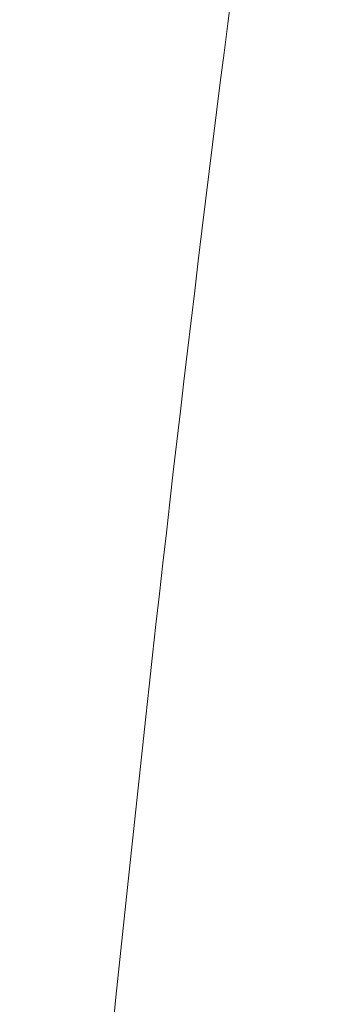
# Model space of a CAD drawing. Header units: inches. Extents: x -757 to 108, y -33 to 183.
# Tile 152 of 156: x -460.59963 to -460.59068, y 161.9033 to 161.93096. Entities that reach past the tile are written whole.
import ezdxf

# ---------------------------------------------------------------- set-up
doc = ezdxf.new("R2010")
doc.units = ezdxf.units.IN
doc.header["$MEASUREMENT"] = 0
doc.layers.add('M-EQPM', color=90, linetype='Continuous', lineweight=9)

# ---------------------------------------------------------------- blocks, each defined once
blk = doc.blocks.new('Roof Vent - Roof Vent-V12-Rear')
at = {"layer": 'M-EQPM'}
for points, knots in [([(-460.631473, 162.076421), (-460.625478, 162.076182), (-460.613382, 162.071924), (-460.595387, 162.054734), (-460.576963, 162.025115), (-460.559524, 161.985873), (-460.543964, 161.936896), (-460.530744, 161.88071), (-460.520925, 161.817971), (-460.514074, 161.745888), (-460.512691, 161.679607), (-460.514577, 161.622376), (-460.518673, 161.567201), (-460.527707, 161.498828), (-460.543766, 161.427782), (-460.563513, 161.368079), (-460.593825, 161.307774), (-460.616484, 161.289632), (-460.631473, 161.289019)], [0, 0, 0, 0, 0.055556, 0.111111, 0.166667, 0.222222, 0.277778, 0.333333, 0.388889, 0.444444, 0.513889, 0.548611, 0.583333, 0.652778, 0.722222, 0.791667, 0.861111, 1, 1, 1, 1]), ([(-460.576112, 161.98427), (-460.579321, 161.969573), (-460.585009, 161.936936), (-460.591561, 161.880767), (-460.59605, 161.81802), (-460.59901, 161.745921), (-460.599583, 161.679605), (-460.598788, 161.622346), (-460.597028, 161.567157), (-460.59302, 161.498769), (-460.5857, 161.432477), (-460.579335, 161.39599), (-460.576123, 161.38125)], [0.2222222, 0.2222222, 0.2222222, 0.2222222, 0.2777778, 0.3333333, 0.3888889, 0.4444444, 0.5138889, 0.5486111, 0.5833333, 0.6527778, 0.7222222, 0.7777778, 0.7777778, 0.7777778, 0.7777778])]:
    blk.add_open_spline(points, degree=3, knots=knots, dxfattribs=at)
blk.add_open_spline([(-460.599138, 161.87994), (-460.597443, 161.899756), (-460.593453, 161.936988), (-460.588228, 161.969376), (-460.585249, 161.98411)], degree=3, dxfattribs=at)

msp = doc.modelspace()

# ---------------------------------------------------------------- block references
at = {"layer": 'M-EQPM'}
msp.add_blockref('Roof Vent - Roof Vent-V12-Rear', (0, 0), dxfattribs=at)

doc.saveas('drawing.dxf')
